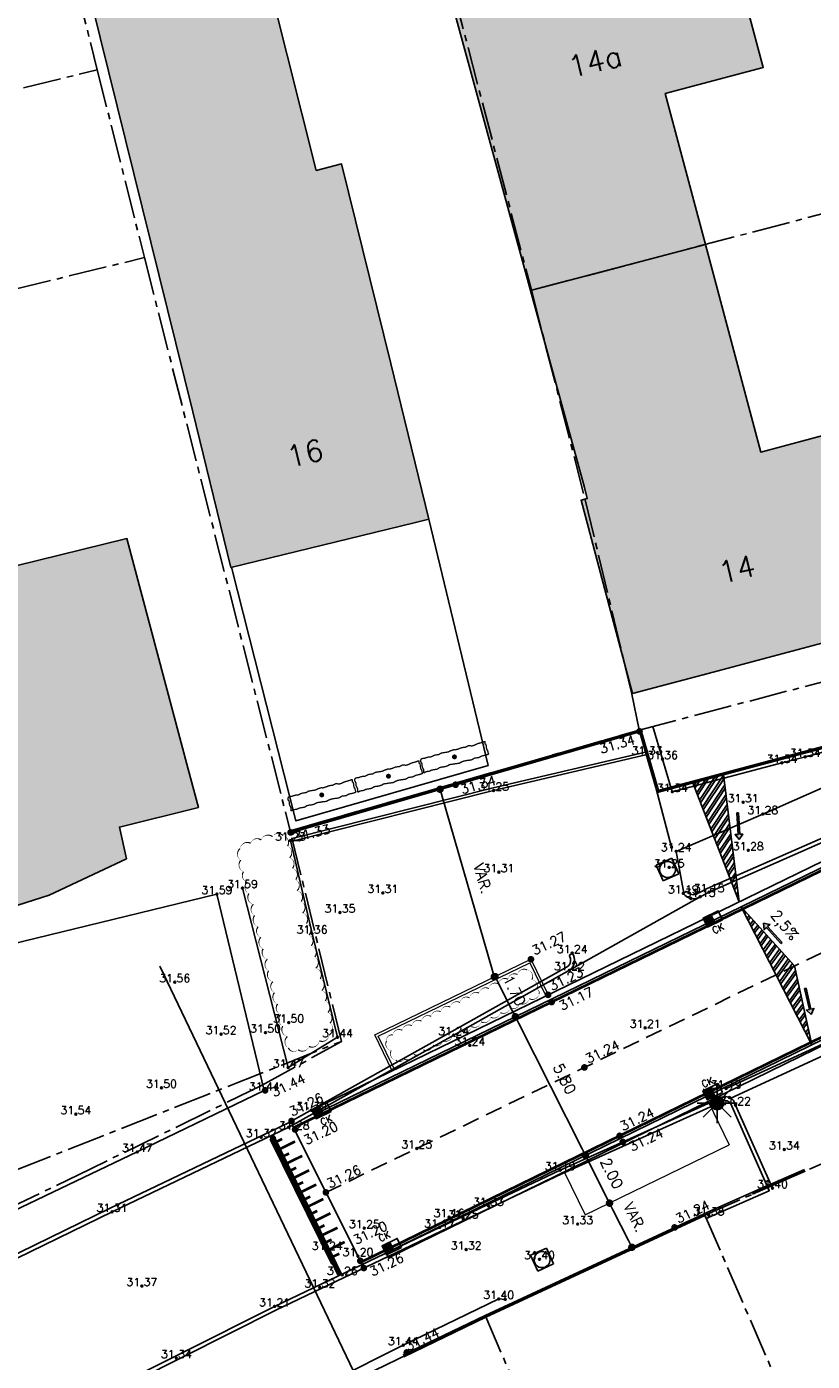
# Model space of a CAD drawing. Header units: metres. Extents: x 202952 to 203755, y 348879 to 349702.
# Tile 8 of 82: x 203085 to 203115, y 349305 to 349355. Entities that reach past the tile are written whole.
import ezdxf
from ezdxf.enums import TextEntityAlignment as Align

# ---------------------------------------------------------------- set-up
doc = ezdxf.new("R2010")
doc.units = ezdxf.units.M
for name, pattern in [('1-200 CENTER', [4.28625, 2.8575, -0.47625, 0.47625, -0.47625]), ('1-200 DASHDOT', [2.54, 1.27, -0.635, 0, -0.635]), ('1-200 HIDDEN', [0.9525, 0.635, -0.3175])]:
    doc.linetypes.add(name, pattern=pattern)
for name, color, linetype in [('PH-ALG-WERKGRENS', 3, '1-200 WERKGRENS'), ('PH-BEST-BEBOUWING', 1, 'Continuous'), ('PH-BEST-BEBOUWING-ARCERING', 254, 'Continuous'), ('PH-BEST-DREMPEL', 11, '1-200 HIDDEN'), ('PH-BEST-HUISNUMMER', 7, 'Continuous'), ('PH-BEST-KADASTRALE-GRENS', 240, '1-200 CENTER'), ('PH-BEST-LEIBOOM', 96, 'Continuous'), ('PH-BEST-MUUR-INDICATIEF INGETEKEND', 1, 'Continuous'), ('PH-INM-HEKWERK', 6, '1-200 HEKWERK'), ('PH-INM-HOOGTE', 20, 'Continuous'), ('PH-INM-HOOGTEPUNT', 20, 'Continuous'), ('PH-INM-KANTVERHARDING', 253, 'Continuous'), ('PH-NIEUW-AFWATERINGSPROFIEL', 7, 'Continuous'), ('PH-NIEUW-BAND-5-20', 115, 'Continuous'), ('PH-NIEUW-HOOGTES', 170, 'Continuous'), ('PH-NIEUW-KANTLAAG-SBS', 115, '1-200 HIDDEN'), ('PH-NIEUW-LICHTMAST-KROMMAST', 40, 'Continuous'), ('PH-NIEUW-MAATVOERING', 2, 'Continuous'), ('PH-ONTWERP-WEGAS', 2, '1-200 HIDDEN'), ('PH-RIO-KOLK', 7, 'Continuous'), ('PH-RIO-PUTRAND-AANBRENGEN', 7, 'Continuous')]:
    doc.layers.add(name, color=color, linetype=linetype)
doc.layers.add('PH-BEST-INDACTIEF INGETEKEND', color=35, linetype='1-200 DASHDOT', transparency=0.4)
doc.layers.add('PH-NIEUW-BEPLANTING- OMRANDING', color=115, linetype='Continuous', transparency=0.5)
for name, color, linetype, lineweight in [('PH-NIEUW-AFSCHEIDING PARKEERVAK MAATVOERING', 115, 'Continuous', 5), ('PH-NIEUW-OPSLUITBAND-10', 115, 'Continuous', 18), ('PH-NIEUW-OPSLUITBAND-6', 115, 'Continuous', 30)]:
    doc.layers.add(name, color=color, linetype=linetype, lineweight=lineweight)
doc.styles.add('1-200', font='romans.shx', dxfattribs={"height": 0.4})
doc.styles.add('ISO', font='ISO')
doc.styles.add('ROMANS', font='romans.shx')
doc.linetypes.add('1-200 BLOKHAAG', pattern='A,0,-0.035,[1,Gras.shx,S=5,R=0,X=0,Y=0.0025],-0.475', length=0.51)
doc.linetypes.add('1-200 HEKWERK', pattern='A,1.5,-0.4,["X",ROMANS,S=0.24,R=0,X=-0.275,Y=-0.12],-0.05', length=1.95)
doc.linetypes.add('1-200 WERKGRENS', pattern='A,1.5,-0.6,["WERK",ROMANS,S=0.24,R=0,X=-0.5,Y=-0.12],-0.45', length=2.55)
doc.dimstyles.new('BEMATING200', dxfattribs={"dimtxt": 0.4, "dimasz": 0.28, "dimexe": 0.5, "dimexo": 0.1, "dimgap": 0.4, "dimtad": 1, "dimlfac": -0.1, "dimzin": 0, "dimdsep": 46, "dimtxsty": '1-200', "dimblk": 'DOT', "dimcen": 0.09, "dimclrd": 8, "dimclre": 8, "dimclrt": 256, "dimadec": 3, "dimazin": 0, "dimtfac": 1, "dimtmove": 2, "dimatfit": 3, "dimfxl": 1, "dimtolj": 1, "dimtzin": 0, "dimarcsym": 0})

# ---------------------------------------------------------------- blocks, each defined once
blk = doc.blocks.new('Boom - leilinde')
at = {"const_width": 0.1}
blk.add_lwpolyline([(-0.48, 2.51), (-0.33, 2.47), (-0.27, 2.52), (-0.16, 2.52), (-0.01, 2.49), (0.14, 2.49), (0.21, 2.53), (0.36, 2.51), (0.45, 2.53), (0.49, 2.49), (0.5, 2.26), (0.48, 2.01), (0.54, 1.73), (0.49, 1.45), (0.56, 1.17), (0.51, 0.83), (0.49, 0.6), (0.52, 0.33), (0.56, 0.23), (0.51, -0.1), (0.5, -0.21), (0.46, -0.5), (0.51, -0.68), (0.52, -0.87), (0.48, -1.15), (0.48, -1.29), (0.53, -1.44), (0.54, -1.47), (0.51, -1.77), (0.5, -1.9), (0.53, -2.05), (0.53, -2.13), (0.5, -2.32), (0.52, -2.45), (0.54, -2.48), (0.5, -2.54), (0.32, -2.47), (0.2, -2.5), (0.01, -2.53), (-0.12, -2.48), (-0.27, -2.5), (-0.32, -2.53), (-0.41, -2.52), (-0.5, -2.46), (-0.52, -2.39), (-0.52, -2.28), (-0.5, -2.17), (-0.51, -2.03), (-0.51, -1.83), (-0.47, -1.71), (-0.5, -1.53), (-0.52, -1.4), (-0.5, -1.2), (-0.48, -1.11), (-0.54, -0.86), (-0.48, -0.35), (-0.52, -0.13), (-0.53, 0.11), (-0.49, 0.2), (-0.49, 0.35), (-0.49, 0.46), (-0.52, 0.66), (-0.5, 0.86), (-0.48, 0.97), (-0.53, 1.26), (-0.44, 1.48), (-0.44, 1.63), (-0.48, 1.87), (-0.49, 2), (-0.49, 2.31), (-0.51, 2.46)], close=True, dxfattribs=at)
at = {"const_width": 0.188}
blk.add_lwpolyline([(0, -0.09, 1), (0, 0.09, 1)], format="xyb", close=True, dxfattribs=at)
blk = doc.blocks.new('MARKER', base_point=(45, 10))
at = {"color": 0}
for radius in [0.35, 0.25]:
    blk.add_circle((45, 10), radius, dxfattribs=at)
at = {"color": 0, "style": 'ISO'}
blk.add_attdef('MARKER', (45.6, 10), '', height=0.9, dxfattribs=at)
blk = doc.blocks.new('*U124')
blk.add_hatch(color=256).paths.add_polyline_path([(0, 0.374), (-0.315, 0.374), (-0.315, 0), (0, 0)])
blk.add_line((0, 0.374), (0, 0))
blk.add_lwpolyline([(0.315, 0), (-0.315, 0), (-0.315, 0.374), (0.315, 0.374)], close=True)
at = {"style": 'ROMANS'}
blk.add_attdef('CK', (-0.223, -0.336), '', height=0.25, dxfattribs=at)
blk = doc.blocks.new('*U31')
blk.add_hatch(color=256).paths.add_polyline_path([(0, 0.374), (-0.315, 0.374), (-0.315, 0), (0, 0)])
blk.add_line((0, 0.374), (0, 0))
blk.add_lwpolyline([(0.315, 0), (-0.315, 0), (-0.315, 0.374), (0.315, 0.374)], close=True)
at = {"style": 'ROMANS'}
blk.add_attdef('CK', (-0.309, 0.527), '', height=0.25, dxfattribs=at)
blk = doc.blocks.new('*U24')
blk.add_hatch(color=256).paths.add_polyline_path([(0, 0.374), (-0.315, 0.374), (-0.315, 0), (0, 0)])
blk.add_line((0, 0.374), (0, 0))
blk.add_lwpolyline([(0.315, 0), (-0.315, 0), (-0.315, 0.374), (0.315, 0.374)], close=True)
at = {"style": 'ROMANS'}
blk.add_attdef('CK', (-0.205, -0.344), '', height=0.25, dxfattribs=at)
blk = doc.blocks.new('*U35')
blk.add_hatch(color=256).paths.add_polyline_path([(0, 0.374), (-0.315, 0.374), (-0.315, 0), (0, 0)])
blk.add_line((0, 0.374), (0, 0))
blk.add_lwpolyline([(0.315, 0), (-0.315, 0), (-0.315, 0.374), (0.315, 0.374)], close=True)
at = {"style": 'ROMANS'}
blk.add_attdef('CK', (-0.248, 0.465), '', height=0.25, dxfattribs=at)
blk = doc.blocks.new('A$C6E307431')
blk.add_hatch(color=256).paths.add_polyline_path([(0.679, 0.51, 1), (0.821, 0.99, 1)])
at = {"color": 9, "flags": 128}
for points in [[(0.573, 0.927), (0.22, 1.28)], [(0.75, 1), (0.75, 1.5)], [(0.927, 0.927), (1.28, 1.28)], [(0.5, 0.75), (0, 0.75)], [(0.573, 0.573), (0.22, 0.22)], [(0.927, 0.573), (1.28, 0.22)], [(1, 0.75), (1.5, 0.75)], [(0.75, 0.5), (0.75, 0)]]:
    blk.add_lwpolyline(points, dxfattribs=at)
at = {"color": 9}
blk.add_circle((0.75, 0.75), 0.25, dxfattribs=at)
blk = doc.blocks.new('_Dot')
at = {"color": 0, "linetype": 'ByBlock', "lineweight": -2}
blk.add_line((-0.5, 0), (-1, 0), dxfattribs=at)
at = {"color": 0, "linetype": 'ByBlock', "const_width": 0.5}
blk.add_lwpolyline([(-0.25, 0, 1), (0.25, 0, 1)], format="xyb", close=True, dxfattribs=at)
blk = doc.blocks.new('*D125')
at = {"layer": 'Defpoints', "color": 0, "transparency": 16777216}
for p in [(203103.472, 349318.364), (203106.097, 349313.168), (203106.159, 349313.199)]:
    blk.add_point(p, dxfattribs=at)
at = {"layer": 'PH-NIEUW-MAATVOERING', "color": 8, "lineweight": -2, "transparency": 16777216}
blk.add_line((203103.661, 349318.146), (203106.033, 349313.449), dxfattribs=at)
at = {"layer": 'PH-NIEUW-MAATVOERING', "color": 8, "lineweight": -2, "transparency": 16777216, "xscale": 0.28, "yscale": 0.28, "zscale": 0.28}
for p, rotation in [((203103.534, 349318.396), 116.7999864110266), ((203106.159, 349313.199), 296.7999864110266)]:
    blk.add_blockref('_Dot', p, dxfattribs=dict(at, rotation=rotation))
at = {"layer": 'PH-NIEUW-MAATVOERING', "transparency": 16777216, "insert": (203105.382, 349316.068), "char_height": 0.4, "attachment_point": 5, "rotation": 296.8, "style": '1-200'}
blk.add_mtext('\\A1;5.80', dxfattribs=at)
blk = doc.blocks.new('*D126')
at = {"layer": 'Defpoints', "color": 0, "ltscale": 0.2, "transparency": 16777216}
for p in [(203102.761, 349319.895), (203102.774, 349319.901), (203103.472, 349318.364)]:
    blk.add_point(p, dxfattribs=at)
at = {"layer": 'PH-NIEUW-MAATVOERING', "color": 8, "lineweight": -2, "ltscale": 0.2, "transparency": 16777216}
blk.add_line((203103.408, 349318.646), (203102.9, 349319.651), dxfattribs=at)
at = {"layer": 'PH-NIEUW-MAATVOERING', "color": 8, "lineweight": -2, "ltscale": 0.2, "transparency": 16777216, "xscale": 0.28, "yscale": 0.28, "zscale": 0.28}
for p, rotation in [((203102.774, 349319.901), 116.7999864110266), ((203103.534, 349318.396), 296.7999864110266)]:
    blk.add_blockref('_Dot', p, dxfattribs=dict(at, rotation=rotation))
at = {"layer": 'PH-NIEUW-MAATVOERING', "ltscale": 0.2, "transparency": 16777216, "insert": (203103.499, 349319.379), "char_height": 0.4, "attachment_point": 5, "rotation": 296.8, "style": '1-200'}
blk.add_mtext('\\A1;1.70', dxfattribs=at)
blk = doc.blocks.new('*D127')
at = {"layer": 'Defpoints', "color": 0, "ltscale": 0.2, "transparency": 16777216}
for p in [(203100.714, 349326.922), (203100.714, 349326.922), (203102.744, 349319.896)]:
    blk.add_point(p, dxfattribs=at)
at = {"layer": 'PH-NIEUW-MAATVOERING', "color": 8, "lineweight": -2, "ltscale": 0.2, "transparency": 16777216}
blk.add_line((203102.666, 349320.165), (203100.792, 349326.653), dxfattribs=at)
at = {"layer": 'PH-NIEUW-MAATVOERING', "color": 8, "lineweight": -2, "ltscale": 0.2, "transparency": 16777216, "xscale": 0.28, "yscale": 0.28, "zscale": 0.28}
for p, rotation in [((203100.714, 349326.922), 106.1137779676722), ((203102.744, 349319.896), 286.1137779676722)]:
    blk.add_blockref('_Dot', p, dxfattribs=dict(at, rotation=rotation))
at = {"layer": 'PH-NIEUW-MAATVOERING', "ltscale": 0.2, "transparency": 16777216, "insert": (203102.306, 349323.576), "char_height": 0.4, "attachment_point": 5, "rotation": 286.1138, "style": '1-200'}
blk.add_mtext('\\A1;VAR.', dxfattribs=at)
blk = doc.blocks.new('*D128')
at = {"layer": 'Defpoints', "color": 0, "ltscale": 0.2, "transparency": 16777216}
for p in [(203106.097, 349313.168), (203107.031, 349311.398), (203107.061, 349311.413)]:
    blk.add_point(p, dxfattribs=at)
at = {"layer": 'PH-NIEUW-MAATVOERING', "color": 8, "lineweight": -2, "ltscale": 0.2, "transparency": 16777216}
for p, q in [((203106.033, 349313.449), (203105.907, 349313.699)), ((203106.159, 349313.199), (203107.061, 349311.413)), ((203107.188, 349311.164), (203107.314, 349310.914))]:
    blk.add_line(p, q, dxfattribs=at)
at = {"layer": 'PH-NIEUW-MAATVOERING', "color": 8, "lineweight": -2, "ltscale": 0.2, "transparency": 16777216, "xscale": 0.28, "yscale": 0.28, "zscale": 0.28}
for p, rotation in [((203106.159, 349313.199), 296.7999864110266), ((203107.061, 349311.413), 116.7999864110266)]:
    blk.add_blockref('_Dot', p, dxfattribs=dict(at, rotation=rotation))
at = {"layer": 'PH-NIEUW-MAATVOERING', "ltscale": 0.2, "transparency": 16777216, "insert": (203107.145, 349312.53), "char_height": 0.4, "attachment_point": 5, "rotation": 296.8, "style": '1-200'}
blk.add_mtext('\\A1;2.00', dxfattribs=at)
blk = doc.blocks.new('*D129')
at = {"layer": 'Defpoints', "color": 0, "ltscale": 0.2, "transparency": 16777216}
for p in [(203107.031, 349311.398), (203107.89, 349309.753), (203107.898, 349309.757)]:
    blk.add_point(p, dxfattribs=at)
at = {"layer": 'PH-NIEUW-MAATVOERING', "color": 8, "lineweight": -2, "ltscale": 0.2, "transparency": 16777216}
blk.add_line((203107.188, 349311.164), (203107.772, 349310.007), dxfattribs=at)
at = {"layer": 'PH-NIEUW-MAATVOERING', "color": 8, "lineweight": -2, "ltscale": 0.2, "transparency": 16777216, "xscale": 0.28, "yscale": 0.28, "zscale": 0.28}
for p, rotation in [((203107.061, 349311.413), 116.7999864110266), ((203107.898, 349309.757), 296.7999864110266)]:
    blk.add_blockref('_Dot', p, dxfattribs=dict(at, rotation=rotation))
at = {"layer": 'PH-NIEUW-MAATVOERING', "ltscale": 0.2, "transparency": 16777216, "insert": (203108.002, 349310.884), "char_height": 0.4, "attachment_point": 5, "rotation": 296.8, "style": '1-200'}
blk.add_mtext('\\A1;VAR.', dxfattribs=at)
blk = doc.blocks.new('AFWATERINGSPIJL')
at = {"ltscale": 0.5}
blk.add_hatch(color=256, dxfattribs=at).paths.add_polyline_path([(-0.058, 0.239), (-0.132, 0.151), (-0.75, 0.671), (-0.789, 0.625), (-0.171, 0.105), (-0.245, 0.016), (0, 0)])
for points in [[(-0.75, 0.671), (-0.789, 0.625)], [(-0.789, 0.625), (-0.171, 0.105)], [(-0.75, 0.671), (-0.132, 0.151)], [(-0.171, 0.105), (-0.245, 0.016), (0, 0)], [(-0.132, 0.151), (-0.058, 0.239), (0, 0)]]:
    blk.add_lwpolyline(points, dxfattribs=at)
blk = doc.blocks.new('*U26')
for p, q in [((-0.325, 0.325), (-0.325, -0.325)), ((-0.325, 0.325), (0.325, 0.325)), ((0.325, 0.325), (0.325, -0.325)), ((-0.325, -0.325), (0.325, -0.325))]:
    blk.add_line(p, q)
blk.add_circle((0, 0), 0.3)

msp = doc.modelspace()

# ---------------------------------------------------------------- hatches: boundary and pattern name
at = {"layer": 'PH-BEST-BEBOUWING-ARCERING'}
for points in [[(203092.87, 349335.23), (203091.45, 349341.06), (203085.464, 349365.298), (203095.793, 349367.945), (203097.208, 349362.257), (203093.285, 349361.189), (203094.989, 349354.426), (203096.076, 349350.112), (203097.024, 349350.353), (203098.87, 349342.87), (203100.29, 349337.04), (203099.748, 349336.908)], [(203101.251, 349356.041), (203100.214, 349360.087), (203105.642, 349361.504), (203110.474, 349362.79), (203112.822, 349353.967), (203109.15, 349352.991), (203110.655, 349347.334), (203104.103, 349345.609)], [(203107.917, 349330.508), (203107.208, 349333.181), (203105.997, 349337.751), (203106.23, 349337.812), (203106.119, 349338.234), (203104.103, 349345.609), (203110.655, 349347.334), (203112.724, 349339.558), (203115.942, 349340.414), (203117.874, 349333.157), (203110.946, 349331.314), (203108.539, 349330.674)], [(203074.189, 349321.909), (203072.973, 349326.803), (203072.882, 349327.168), (203072.331, 349329.389), (203071.652, 349332.12), (203071.914, 349333.485), (203071.651, 349334.594), (203071.375, 349335.759), (203070.473, 349336.871), (203069.268, 349341.708), (203072.185, 349342.435), (203074.12, 349342.917), (203076.247, 349343.447), (203076.22, 349343.556), (203084.07, 349345.48), (203084.166, 349345.091), (203083.635, 349344.957), (203078.158, 349343.577), (203078.958, 349340.365), (203080.338, 349340.703), (203083.282, 349341.392), (203084.817, 349335.295), (203088.984, 349336.312), (203091.282, 349327.674), (203091.662, 349326.243), (203088.704, 349325.502), (203088.967, 349324.317), (203086.07, 349322.948), (203083.404, 349322.107), (203083.294, 349322.087), (203082.034, 349321.859), (203080.66, 349321.611), (203077.441, 349321.479), (203077.167, 349322.639)]]:
    msp.add_hatch(color=256, dxfattribs=at).paths.add_polyline_path(points)
at = {"layer": 'PH-NIEUW-AFWATERINGSPROFIEL', "ltscale": 0.2, "transparency": 33554687}
h = msp.add_hatch(dxfattribs=at)
h.set_pattern_fill('ANSI32', color=252, scale=0.025, angle=11.6245)
h.set_pattern_definition([(56.624536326, (74489.8124, -33790.6709), (-0.19885426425, 0.13099808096), []), (56.624536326, (74489.92235, -33790.64829), (-0.19885426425, 0.13099808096), [])])
h.paths.add_polyline_path([(203111.333, 349327.471), (203110.155, 349327.219), (203111.912, 349322.702)])
h = msp.add_hatch(dxfattribs=at)
h.set_pattern_fill('ANSI32', color=252, scale=0.025, angle=9.1775)
h.set_pattern_definition([(54.17747288, (58284.7055, -27942.24047), (-0.19307979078, 0.13936897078), []), (54.17747288, (58284.8163, -27942.22257), (-0.19307979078, 0.13936897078), [])])
h.paths.add_polyline_path([(203113.996, 349320.304), (203111.994, 349322.519), (203114.644, 349317.344)])

# ---------------------------------------------------------------- linework, layer by layer
at = {"layer": 'PH-ALG-WERKGRENS'}
msp.add_lwpolyline([(203090.218, 349320.286), (203098.841, 349302.242)], dxfattribs=at)
at = {"layer": 'PH-BEST-BEBOUWING'}
for points in [[(203092.87, 349335.23), (203091.45, 349341.06), (203085.464, 349365.298), (203095.793, 349367.945), (203097.208, 349362.257), (203093.285, 349361.189), (203094.989, 349354.426), (203096.076, 349350.112), (203097.024, 349350.353), (203098.87, 349342.87), (203100.29, 349337.04), (203099.748, 349336.908), (203092.87, 349335.23)], [(203101.251, 349356.041), (203100.214, 349360.087), (203105.642, 349361.504), (203110.474, 349362.79), (203112.822, 349353.967), (203109.15, 349352.991), (203110.655, 349347.334), (203104.103, 349345.609), (203101.251, 349356.041)], [(203107.917, 349330.508), (203107.208, 349333.181), (203105.997, 349337.751), (203106.23, 349337.812), (203106.119, 349338.234), (203104.103, 349345.609), (203110.655, 349347.334), (203112.724, 349339.558), (203115.942, 349340.414), (203117.874, 349333.157), (203110.946, 349331.314), (203108.539, 349330.674), (203107.917, 349330.508)]]:
    msp.add_lwpolyline(points, close=True, dxfattribs=at)
msp.add_lwpolyline([(203084.817, 349335.295), (203088.984, 349336.312), (203091.282, 349327.674), (203091.662, 349326.243), (203088.704, 349325.502), (203088.967, 349324.317), (203086.07, 349322.948), (203083.404, 349322.107)], dxfattribs=at)
at = {"layer": 'PH-BEST-DREMPEL', "linetype": 'Continuous', "transparency": 33554687}
for points, const_width in [([(203094.402, 349313.953), (203096.965, 349308.719)], 0.2), ([(203094.618, 349313.728), (203094.797, 349313.816)], 0.1), ([(203094.746, 349313.457), (203095.284, 349313.723)], 0.1), ([(203094.879, 349313.188), (203095.058, 349313.277)], 0.1), ([(203095.011, 349312.919), (203095.549, 349313.185)], 0.1), ([(203095.144, 349312.65), (203095.324, 349312.739)], 0.1), ([(203095.273, 349312.379), (203095.811, 349312.645)], 0.1), ([(203095.405, 349312.11), (203095.585, 349312.198)], 0.1), ([(203095.538, 349311.841), (203096.076, 349312.107)], 0.1), ([(203095.671, 349311.572), (203095.851, 349311.66)], 0.1), ([(203095.804, 349311.303), (203096.342, 349311.569)], 0.1), ([(203095.937, 349311.034), (203096.116, 349311.123)], 0.1), ([(203096.07, 349310.765), (203096.608, 349311.031)], 0.1), ([(203096.203, 349310.496), (203096.382, 349310.585)], 0.1), ([(203096.335, 349310.227), (203096.873, 349310.493)], 0.1), ([(203096.468, 349309.958), (203096.648, 349310.047)], 0.1), ([(203096.601, 349309.689), (203097.139, 349309.955)], 0.1), ([(203096.734, 349309.42), (203096.939, 349309.521)], 0.1)]:
    msp.add_lwpolyline(points, dxfattribs=dict(at, const_width=const_width))
msp.add_lwpolyline([(203094.354, 349313.809), (203096.653, 349309.128)], dxfattribs=at)
at = {"layer": 'PH-BEST-INDACTIEF INGETEKEND', "linetype": '1-200 BLOKHAAG', "flags": 128}
msp.add_lwpolyline([(203092.899, 349335.237), (203095.316, 349325.737), (203102.515, 349327.817), (203100.29, 349337.04)], dxfattribs=at)
at = {"layer": 'PH-BEST-INDACTIEF INGETEKEND'}
msp.add_lwpolyline([(203094.829, 349325.182, 0, 0.05, -0.520567), (203095.001, 349324.79, 0, 0.05, -0.520567), (203095.079, 349324.355, 0, 0.05, -0.520567), (203095.185, 349323.961, 0, 0.05, -0.520567), (203095.305, 349323.534, 0, 0.05, -0.520567), (203095.356, 349323.121, 0, 0.05, -0.520567), (203095.514, 349322.714, 0, 0.05, -0.520567), (203095.562, 349322.28, 0, 0.05, -0.520567), (203095.708, 349321.89, 0, 0.05, -0.520567), (203095.799, 349321.456, 0, 0.05, -0.520567), (203095.888, 349321.058, 0, 0.05, -0.520567), (203096.02, 349320.636, 0, 0.05, -0.520567), (203096.057, 349320.214, 0, 0.05, -0.520567), (203096.225, 349319.815, 0, 0.05, -0.520567), (203096.284, 349319.38, 0, 0.05, -0.520567), (203096.414, 349318.99, 0, 0.05, -0.520567), (203096.517, 349318.557, 0, 0.05, -0.520567), (203096.59, 349318.155, 0, 0.05, -0.520567), (203096.56, 349317.714, 0, 0.05, -0.520567), (203096.191, 349317.496, 0, 0.05, -0.520567), (203095.801, 349317.286, 0, 0.05, -0.520567), (203095.399, 349317.161, 0, 0.05, -0.520567), (203095.031, 349317.227, 0, 0.05, -0.520567), (203094.995, 349317.657, 0, 0.05, -0.520567), (203094.823, 349318.047, 0, 0.05, -0.520567), (203094.745, 349318.482, 0, 0.05, -0.520567), (203094.63, 349318.874, 0, 0.05, -0.520567), (203094.51, 349319.301, 0, 0.05, -0.520567), (203094.449, 349319.711, 0, 0.05, -0.520567), (203094.29, 349320.119, 0, 0.05, -0.520567), (203094.243, 349320.551, 0, 0.05, -0.520567), (203094.087, 349320.94, 0, 0.05, -0.520567), (203093.997, 349321.374, 0, 0.05, -0.520567), (203093.898, 349321.769, 0, 0.05, -0.520567), (203093.766, 349322.192, 0, 0.05, -0.520567), (203093.72, 349322.61, 0, 0.05, -0.520567), (203093.551, 349323.01, 0, 0.05, -0.520567), (203093.491, 349323.444, 0, 0.05, -0.520567), (203093.352, 349323.833, 0, 0.05, -0.520567), (203093.249, 349324.265, 0, 0.05, -0.520567), (203093.22, 349324.693, 0, 0.05, -0.520567), (203093.621, 349324.896, 0, 0.05, -0.520567), (203094.011, 349325.02, 0, 0.05, -0.520567), (203094.437, 349325.145, 0, 0.05, -0.520567), (203094.829, 349325.182, 0, 0.05, -0.520567)], format="xyseb", dxfattribs=at)
at = {"layer": 'PH-BEST-KADASTRALE-GRENS', "ltscale": 0.5}
for p, q in [((203091.488, 349394.122), (203104.133, 349345.617)), ((203086.048, 349361.137), (203087.874, 349353.882)), ((203068.468, 349349.092), (203087.874, 349353.882)), ((203087.874, 349353.882), (203089.637, 349346.844)), ((203104.133, 349345.617), (203117.453, 349349.124)), ((203070.167, 349342.073), (203089.637, 349346.844)), ((203089.637, 349346.844), (203095.102, 349325.363)), ((203108.169, 349329.138), (203121.76, 349332.71)), ((203095.102, 349325.363), (203108.169, 349329.138)), ((203110.632, 349310.963), (203150.424, 349328.43)), ((203097.015, 349317.469), (203095.102, 349325.363)), ((203094.025, 349315.816), (203097.015, 349317.469)), ((203094.025, 349315.816), (203087.628, 349312.703)), ((203087.628, 349312.703), (203082.725, 349310.324)), ((203102.431, 349307.147), (203110.632, 349310.963)), ((203110.632, 349310.963), (203115.065, 349300.748)), ((203084.736, 349298.642), (203102.431, 349307.147))]:
    msp.add_line(p, q, dxfattribs=at)
for points in [[(203104.133, 349345.617), (203106.152, 349337.772), (203107.88, 349330.55), (203108.169, 349329.138)], [(203076.844, 349315.917), (203078.641, 349313.64), (203080.557, 349312.399), (203082.23, 349311.984), (203083.685, 349312.322), (203084.79, 349312.638), (203097.015, 349317.469)], [(203102.431, 349307.147), (203106.273, 349298.144), (203109.257, 349286.978), (203111.875, 349287.71)]]:
    msp.add_lwpolyline(points, dxfattribs=at)
at = {"layer": 'PH-BEST-MUUR-INDICATIEF INGETEKEND'}
msp.add_lwpolyline([(203112.959, 349312.063), (203110.597, 349311.013), (203110.682, 349310.832), (203113.046, 349311.879)], close=True, dxfattribs=at)
at = {"layer": 'PH-INM-HEKWERK', "flags": 128}
msp.add_lwpolyline([(203108.678, 349329.272), (203109.414, 349326.829), (203113.521, 349327.913), (203114.408, 349328.142), (203118.547, 349329.266), (203118.025, 349331.336)], dxfattribs=at)
at = {"layer": 'PH-INM-KANTVERHARDING'}
for p, q in [((203110.724, 349323.199), (203119.032, 349326.854)), ((203110.789, 349323.064), (203119.097, 349326.719)), ((203109.948, 349323.105), (203109.825, 349323.019)), ((203110.382, 349323.024), (203110.724, 349323.199)), ((203110.457, 349322.894), (203110.789, 349323.064)), ((203105.557, 349320.138), (203110.457, 349322.894)), ((203105.663, 349320.782), (203105.544, 349320.69))]:
    msp.add_line(p, q, dxfattribs=at)
for points in [[(203111.427, 349315.707), (203119.438, 349319.398), (203125.223, 349321.948), (203133.187, 349325.349, -0.007821), (203140.523, 349328.408, -0.002791), (203146.947, 349330.9)], [(203111.6, 349315.347), (203119.602, 349319.033), (203125.383, 349321.581), (203133.345, 349324.981, -0.007822), (203140.671, 349328.036, -0.00272), (203147.092, 349330.527)]]:
    msp.add_lwpolyline(points, format="xyb", dxfattribs=at)
msp.add_lwpolyline([(203119.366, 349327.612), (203119.049, 349328.749), (203112.804, 349325.992), (203109.558, 349324.595), (203109.841, 349323.029)], dxfattribs=at)
at = {"layer": 'PH-INM-KANTVERHARDING', "flags": 128}
for points in [[(203108.455, 349328.322), (203102.697, 349326.971), (203095.167, 349325.076)], [(203109.387, 349324.754), (203108.467, 349328.221), (203102.721, 349326.874), (203095.191, 349324.979)], [(203093.309, 349323.22), (203095.024, 349316.492), (203096.871, 349317.629), (203095.918, 349321.51), (203095.109, 349324.996)], [(203095.17, 349314.33), (203097.792, 349309.115)], [(203092.428, 349299.319), (203091.273, 349302.043), (203099.336, 349306.093), (203102.91, 349307.823), (203103.154, 349307.806)]]:
    msp.add_lwpolyline(points, dxfattribs=at)
for points in [[(203075.3, 349316.959), (203076.31, 349312.975, 0.42221), (203082.434, 349310.02), (203089.372, 349313.329), (203094.125, 349315.638), (203092.355, 349322.994), (203084.609, 349321.108), (203074.904, 349318.645)], [(203094.98, 349314.396), (203101.15, 349317.842), (203105.478, 349320.266, 0.428031), (203105.544, 349320.69, 0.203866)], [(203095.045, 349314.26), (203101.223, 349317.711), (203105.557, 349320.138, 0.433409), (203105.663, 349320.782)], [(203095.045, 349314.26), (203088.425, 349311.089), (203083.319, 349308.604, -0.331369), (203076.127, 349310.108, -0.058561), (203075.226, 349311.401, -0.05452), (203074.677, 349312.762), (203073.728, 349316.613)], [(203094.98, 349314.396), (203088.36, 349311.224), (203083.255, 349308.74, -0.331307), (203076.239, 349310.208, -0.058564), (203075.358, 349311.472, -0.054429), (203074.823, 349312.8), (203073.874, 349316.649)], [(203113.166, 349311.974), (203111.782, 349315.086, 0.569831), (203111.123, 349315.312), (203105.212, 349312.648), (203100.693, 349310.504), (203094.515, 349307.545), (203087.497, 349304.015), (203081.828, 349301.135), (203078.257, 349299.355)], [(203113.028, 349311.913), (203111.638, 349315.041, 0.613809), (203111.207, 349315.185), (203105.275, 349312.512), (203100.757, 349310.368), (203094.581, 349307.411), (203087.565, 349303.881), (203081.895, 349301.001), (203078.324, 349299.221)]]:
    msp.add_lwpolyline(points, format="xyb", dxfattribs=at)
at = {"layer": 'PH-INM-KANTVERHARDING'}
for radius, end in [(0.466, 302.5064), (0.316, 303.6648)]:
    msp.add_arc((203110.206, 349323.287), radius, 215.1075, end, dxfattribs=at)
at = {"layer": 'PH-NIEUW-AFSCHEIDING PARKEERVAK MAATVOERING'}
for points in [[(203110.755, 349315.221), (203111.544, 349313.603)], [(203106.153, 349310.969), (203111.544, 349313.603)], [(203105.365, 349312.587), (203106.153, 349310.969)]]:
    msp.add_lwpolyline(points, dxfattribs=at)
at = {"layer": 'PH-NIEUW-AFWATERINGSPROFIEL', "ltscale": 0.08}
for p, q in [((203111.912, 349322.702), (203110.155, 349327.219)), ((203114.644, 349317.344), (203111.994, 349322.519)), ((203111.994, 349322.519), (203113.996, 349320.304)), ((203113.996, 349320.304), (203114.644, 349317.344))]:
    msp.add_line(p, q, dxfattribs=at)
msp.add_lwpolyline([(203111.912, 349322.702), (203111.333, 349327.471)], dxfattribs=at)
at = {"layer": 'PH-NIEUW-BAND-5-20'}
msp.add_line((203096.014, 349314.734), (203121.86, 349327.325), dxfattribs=at)
for points in [[(203095.927, 349314.914), (203121.773, 349327.505)], [(203098.692, 349309.55), (203124.384, 349322.103)], [(203098.779, 349309.369), (203124.471, 349321.923)]]:
    msp.add_lwpolyline(points, dxfattribs=at)
at = {"layer": 'PH-NIEUW-BAND-5-20', "ltscale": 0.2}
for points in [[(203095.927, 349314.914), (203096.014, 349314.734)], [(203098.692, 349309.55), (203098.779, 349309.369)]]:
    msp.add_lwpolyline(points, dxfattribs=at)
at = {"layer": 'PH-NIEUW-BEPLANTING- OMRANDING'}
msp.add_lwpolyline([(203104.413, 349319.249, 0, 0.04, -0.520567), (203104.053, 349319.075, 0, 0.04, -0.520567), (203103.692, 349318.901, 0, 0.04, -0.520567), (203103.332, 349318.727, 0, 0.04, -0.520567), (203102.972, 349318.553, 0, 0.04, -0.520567), (203102.612, 349318.379, 0, 0.04, -0.520567), (203102.252, 349318.205, 0, 0.04, -0.520567), (203101.892, 349318.031, 0, 0.04, -0.520567), (203101.532, 349317.857, 0, 0.04, -0.520567), (203101.171, 349317.683, 0, 0.04, -0.520567), (203100.811, 349317.509, 0, 0.04, -0.520567), (203100.451, 349317.335, 0, 0.04, -0.520567), (203100.091, 349317.16, 0, 0.04, -0.520567), (203099.731, 349316.986, 0, 0.04, -0.520567), (203099.371, 349316.812, 0, 0.04, -0.520567), (203099.057, 349316.772, 0, 0.04, -0.520567), (203098.883, 349317.132, 0, 0.04, -0.520567), (203098.709, 349317.492, 0, 0.04, -0.520567), (203098.936, 349317.713, 0, 0.04, -0.520567), (203099.296, 349317.887, 0, 0.04, -0.520567), (203099.656, 349318.061, 0, 0.04, -0.520567), (203100.016, 349318.235, 0, 0.04, -0.520567), (203100.376, 349318.409, 0, 0.04, -0.520567), (203100.736, 349318.583, 0, 0.04, -0.520567), (203101.096, 349318.757, 0, 0.04, -0.520567), (203101.457, 349318.931, 0, 0.04, -0.520567), (203101.817, 349319.105, 0, 0.04, -0.520567), (203102.177, 349319.279, 0, 0.04, -0.520567), (203102.537, 349319.453, 0, 0.04, -0.520567), (203102.897, 349319.627, 0, 0.04, -0.520567), (203103.257, 349319.801, 0, 0.04, -0.520567), (203103.617, 349319.976, 0, 0.04, -0.520567), (203103.978, 349320.15, 0, 0.04, -0.520567), (203104.152, 349319.789, 0, 0.04, -0.520567), (203104.326, 349319.429, 0, 0.04, -0.520567)], format="xyseb", close=True, dxfattribs=at)
at = {"layer": 'PH-NIEUW-HOOGTES', "const_width": 0.125}
for points in [[(203108.143, 349329.136, 1), (203108.228, 349329.045, 1)], [(203101.251, 349327.135, 1), (203101.336, 349327.044, 1)], [(203095.073, 349325.35, 1), (203095.159, 349325.259, 1)], [(203104.074, 349320.596, 1), (203104.16, 349320.505, 1)], [(203104.718, 349319.264, 1), (203104.804, 349319.172, 1)], [(203104.849, 349318.993, 1), (203104.934, 349318.902, 1)], [(203106.078, 349316.543, 1), (203106.164, 349316.452, 1)], [(203095.107, 349314.536, 1), (203095.192, 349314.445, 1)], [(203107.397, 349313.981, 1), (203107.483, 349313.89, 1)], [(203107.516, 349313.751, 1), (203107.601, 349313.66, 1)], [(203096.392, 349311.861, 1), (203096.477, 349311.77, 1)], [(203109.454, 349310.547, 1), (203109.54, 349310.455, 1)], [(203097.68, 349309.297, 1), (203097.766, 349309.206, 1)], [(203097.814, 349309.025, 1), (203097.9, 349308.934, 1)], [(203099.424, 349305.864, 1), (203099.509, 349305.773, 1)]]:
    msp.add_lwpolyline(points, format="xyb", close=True, dxfattribs=at)
for points, elevation in [([(203094.118, 349315.683, 1), (203094.203, 349315.592, 1)], 31.44), ([(203095.242, 349314.218, 1), (203095.327, 349314.126, 1)], 31.278)]:
    msp.add_lwpolyline(points, format="xyb", close=True, dxfattribs=dict(at, elevation=elevation))
at = {"layer": 'PH-NIEUW-KANTLAAG-SBS', "ltscale": 0.75, "const_width": 0.1, "flags": 128}
for points in [[(203095.219, 349314.236), (203121.903, 349327.235, -0.072502), (203172.996, 349343.347)], [(203097.746, 349309.198), (203124.34, 349322.193, -0.072502), (203173.892, 349337.819)]]:
    msp.add_lwpolyline(points, format="xyb", dxfattribs=at)
at = {"layer": 'PH-NIEUW-OPSLUITBAND-10'}
for points in [[(203098.918, 349316.371), (203098.265, 349317.722), (203104.117, 349320.55), (203104.761, 349319.218)], [(203099.008, 349316.415), (203098.398, 349317.675), (203104.071, 349320.417), (203104.675, 349319.176)]]:
    msp.add_lwpolyline(points, dxfattribs=at)
at = {"layer": 'PH-NIEUW-OPSLUITBAND-6'}
for p, q in [((203095.102, 349325.363), (203108.169, 349329.138)), ((203095.116, 349325.305), (203108.186, 349329.08))]:
    msp.add_line(p, q, dxfattribs=at)
for points in [[(203108.169, 349329.138), (203108.845, 349326.807), (203118.82, 349329.468), (203117.874, 349333.157)], [(203108.227, 349329.155), (203108.886, 349326.88), (203118.747, 349329.51), (203117.816, 349333.142)], [(203112.396, 349311.813), (203114.366, 349312.676)], [(203112.42, 349311.758), (203114.39, 349312.621)], [(203099.333, 349305.724), (203102.405, 349307.201), (203110.607, 349311.018)], [(203099.359, 349305.67), (203102.431, 349307.147), (203110.632, 349310.963)]]:
    msp.add_lwpolyline(points, dxfattribs=at)
at = {"layer": 'PH-ONTWERP-WEGAS', "color": 2}
msp.add_line((203096.434, 349311.815), (203123.122, 349324.714), dxfattribs=at)

# ---------------------------------------------------------------- block references
at = {"layer": 'PH-BEST-LEIBOOM', "color": 2, "xscale": 0.5, "yscale": 0.5, "zscale": 0.5, "rotation": 285.5020550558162}
for p in [(203101.251, 349328.134), (203098.78, 349327.41), (203096.281, 349326.708)]:
    msp.add_blockref('Boom - leilinde', p, dxfattribs=at)
at = {"layer": 'PH-INM-HOOGTEPUNT', "xscale": 0.1, "yscale": 0.1, "zscale": 0.1}
for p in [(203108.467, 349328.22, 31.327), (203109.045, 349328.052, 31.362), (203114.392, 349328.134, 31.344), (203113.521, 349327.913, 31.344), (203102.721, 349326.874, 31.245), (203109.414, 349326.829, 31.336), (203112.066, 349326.432, 31.312), (203112.804, 349325.992, 31.276), (203095.109, 349324.996, 31.225), (203109.387, 349324.754, 31.237), (203109.558, 349324.595, 31.24), (203112.259, 349324.633, 31.28), (203109.298, 349323.994, 31.254), (203102.918, 349323.814, 31.307), (203092.355, 349322.994, 31.589), (203093.309, 349323.22, 31.592), (203098.57, 349323.036, 31.313), (203109.825, 349323.019, 31.19), (203110.789, 349323.064, 31.148), (203110.107, 349322.831, 31.17), (203110.457, 349322.894, 31.152), (203096.964, 349322.302, 31.354), (203095.918, 349321.51, 31.36), (203105.663, 349320.782, 31.242), (203105.557, 349320.138, 31.217), (203105.751, 349320.443, 31.246), (203090.774, 349319.691, 31.562), (203095.043, 349318.177, 31.501), (203108.397, 349317.983, 31.21), (203092.51, 349317.744, 31.517), (203094.174, 349317.801, 31.502), (203096.871, 349317.629, 31.435), (203101.223, 349317.711, 31.244), (203101.83, 349317.324, 31.242), (203095.024, 349316.492, 31.465), (203090.277, 349315.733, 31.502), (203094.125, 349315.638, 31.44), (203111.427, 349315.707, 31.194), (203111.123, 349315.312, 31.176), (203111.551, 349315.373, 31.166), (203111.782, 349315.086, 31.217), (203087.07, 349314.745, 31.542), (203095.896, 349314.893, 31.387), (203095.045, 349314.26, 31.276), (203095.249, 349314.172, 31.278), (203094.015, 349313.881, 31.319), (203099.841, 349313.462, 31.249), (203089.372, 349313.329, 31.465), (203113.609, 349313.423, 31.336), (203105.212, 349312.648, 31.193), (203113.166, 349311.974, 31.402), (203088.425, 349311.089, 31.314), (203102.526, 349311.306, 31.329), (203097.875, 349310.475, 31.247), (203100.693, 349310.504, 31.173), (203101.05, 349310.889, 31.164), (203101.575, 349310.84, 31.247), (203105.868, 349310.629, 31.326), (203110.785, 349310.955, 31.38), (203096.488, 349309.66, 31.243), (203101.691, 349309.672, 31.318), (203097.638, 349309.429, 31.198), (203104.439, 349309.309, 31.396), (203097.052, 349308.727, 31.255), (203089.544, 349308.306, 31.365), (203096.209, 349308.255, 31.32), (203094.515, 349307.545, 31.214), (203102.91, 349307.823, 31.401), (203103.154, 349307.806, 31.417), (203099.336, 349306.093, 31.444), (203090.834, 349305.605, 31.338)]:
    msp.add_blockref('MARKER', p, dxfattribs=at)
at = {"layer": 'PH-NIEUW-AFWATERINGSPROFIEL', "rotation": 313.5092577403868}
msp.add_blockref('AFWATERINGSPIJL', (203111.919, 349325.034), dxfattribs=at)
at = {"layer": 'PH-NIEUW-AFWATERINGSPROFIEL', "xscale": -1}
for p, rotation in [((203112.826, 349321.906), 272.2240583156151), ((203114.62, 349318.484), 62.5993327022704)]:
    msp.add_blockref('AFWATERINGSPIJL', p, dxfattribs=dict(at, rotation=rotation))
at = {"layer": 'PH-NIEUW-LICHTMAST-KROMMAST', "color": 2}
msp.add_blockref('A$C6E307431', (203110.343, 349314.413), dxfattribs=at)
at = {"layer": 'PH-RIO-KOLK'}
for name, p, rotation in [('*U24', (203111.015, 349321.891), 25.79602649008), ('*U35', (203111.008, 349315.42), 25.73896699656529), ('*U124', (203096.355, 349314.71), 25.79602649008), ('*U31', (203098.99, 349309.615), 25.79602649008)]:
    msp.add_blockref(name, p, dxfattribs=dict(at, rotation=rotation)).add_auto_attribs({'CK': 'CK'})
at = {"layer": 'PH-RIO-PUTRAND-AANBRENGEN'}
for p, rotation in [((203109.234, 349323.914), 23.8560876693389), ((203104.534, 349309.295), 24.26003867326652)]:
    msp.add_blockref('*U26', p, dxfattribs=dict(at, rotation=rotation))

# ---------------------------------------------------------------- texts
at = {"layer": 'PH-BEST-HUISNUMMER', "style": 'ROMANS'}
for s, p in [('14a', (203106.518, 349354.2)), ('16', (203095.655, 349339.512)), ('14', (203111.833, 349335.172))]:
    msp.add_text(s, height=0.8, rotation=13.5, dxfattribs=at).set_placement(p, align=Align.MIDDLE_CENTER)
at = {"layer": 'PH-INM-HOOGTE', "style": 'ROMANS'}
for s, p in [('31.33', (203108.467, 349328.22)), ('31.36', (203109.045, 349328.052)), ('31.34', (203113.521, 349327.913)), ('31.34', (203114.392, 349328.134)), ('31.25', (203102.721, 349326.874)), ('31.34', (203109.414, 349326.829)), ('31.31', (203112.066, 349326.432)), ('31.28', (203112.804, 349325.992)), ('31.23', (203095.109, 349324.996)), ('31.24', (203109.558, 349324.595)), ('31.28', (203112.259, 349324.633)), ('31.31', (203102.918, 349323.814)), ('31.25', (203109.298, 349323.994)), ('31.59', (203093.309, 349323.22)), ('31.59', (203092.355, 349322.994)), ('31.31', (203098.57, 349323.036)), ('31.19', (203109.825, 349323.019)), ('31.15', (203110.457, 349322.894)), ('31.15', (203110.789, 349323.064)), ('31.35', (203096.964, 349322.302)), ('31.36', (203095.918, 349321.51)), ('31.24', (203105.663, 349320.782)), ('31.56', (203090.774, 349319.691)), ('31.22', (203105.557, 349320.138)), ('31.52', (203092.51, 349317.744)), ('31.50', (203094.174, 349317.801)), ('31.50', (203095.043, 349318.177)), ('31.24', (203101.223, 349317.711)), ('31.21', (203108.397, 349317.983)), ('31.44', (203096.871, 349317.629)), ('31.24', (203101.83, 349317.324)), ('31.47', (203095.024, 349316.492)), ('31.50', (203090.277, 349315.733)), ('31.19', (203111.427, 349315.707)), ('31.44', (203094.125, 349315.638)), ('31.54', (203087.07, 349314.745)), ('31.39', (203095.896, 349314.893)), ('31.22', (203111.782, 349315.086)), ('31.32', (203094.015, 349313.881)), ('31.28', (203095.249, 349314.172)), ('31.47', (203089.372, 349313.329)), ('31.25', (203099.841, 349313.462)), ('31.34', (203113.609, 349313.423)), ('31.19', (203105.212, 349312.648)), ('31.40', (203113.166, 349311.974)), ('31.33', (203102.526, 349311.306)), ('31.31', (203088.425, 349311.089)), ('31.16', (203101.05, 349310.889)), ('31.25', (203101.575, 349310.84)), ('31.38', (203110.785, 349310.955)), ('31.25', (203097.875, 349310.475)), ('31.17', (203100.693, 349310.504)), ('31.33', (203105.868, 349310.629)), ('31.24', (203096.488, 349309.66)), ('31.20', (203097.638, 349309.429)), ('31.32', (203101.691, 349309.672)), ('31.40', (203104.439, 349309.309)), ('31.26', (203097.052, 349308.727)), ('31.37', (203089.544, 349308.306)), ('31.32', (203096.209, 349308.255)), ('31.40', (203102.91, 349307.823)), ('31.21', (203094.515, 349307.545)), ('31.44', (203099.336, 349306.093)), ('31.34', (203090.834, 349305.605))]:
    msp.add_text(s, height=0.3, dxfattribs=at).set_placement(p, align=Align.CENTER)
at = {"layer": 'PH-NIEUW-AFWATERINGSPROFIEL', "ltscale": 0.08, "insert": (203112.973, 349322.115), "char_height": 0.4, "width": 2.08929, "attachment_point": 7, "rotation": 309.9305, "style": 'ROMANS'}
msp.add_mtext('2,5%', dxfattribs=at)
at = {"layer": 'PH-NIEUW-HOOGTES', "style": 'ROMANS'}
for s, rotation, p in [('31.34', 16.1138, (203106.749, 349328.254, 31.327)), ('31.34', 16.1138, (203101.538, 349326.734)), ('31.33', 14.1275, (203095.315, 349324.952)), ('31.27', 25.796, (203104.258, 349320.693)), ('31.23', 25.796, (203104.902, 349319.361)), ('31.17', 25.796, (203105.275, 349318.62)), ('31.24', 25.796, (203106.262, 349316.64)), ('31.44', 25.796, (203094.493, 349315.376, 31.44)), ('31.26', 25.796, (203095.166, 349314.655)), ('31.24', 25.796, (203107.562, 349314.108)), ('31.20', 25.796, (203095.713, 349313.586, 31.278)), ('31.24', 25.796, (203107.897, 349313.343)), ('31.26', 25.796, (203096.575, 349311.958)), ('31.24', 25.796, (203109.637, 349310.644)), ('31.20', 25.796, (203097.566, 349309.849)), ('31.26', 25.796, (203098.176, 349308.66)), ('31.44', 25.796, (203099.512, 349305.862))]:
    msp.add_text(s, height=0.35, rotation=rotation, dxfattribs=at).set_placement(p)

# ---------------------------------------------------------------- dimensions: what is measured, and where the dimension line sits
at = {"layer": 'PH-NIEUW-MAATVOERING', "color": 2, "ltscale": 0.2}
dim = msp.add_aligned_dim(p1=(203102.744, 349319.896), p2=(203100.714, 349326.922), distance=0, text='VAR.', dimstyle='BEMATING200', override={"dimse1": 1, "dimse2": 1}, dxfattribs=at)
dim.commit()
dim.dimension.update_dxf_attribs({"geometry": '*D127', "text_midpoint": (203102.306, 349323.576)})
for base, p1, p2, text, picture, middle in [((203102.774, 349319.901), (203103.472, 349318.364), (203102.761, 349319.895), '1.70', '*D126', (203103.499, 349319.379)), ((203107.898, 349309.757), (203107.031, 349311.398), (203107.89, 349309.753), 'VAR.', '*D129', (203108.002, 349310.884))]:
    dim = msp.add_linear_dim(base=base, p1=p1, p2=p2, angle=116.8, text=text, dimstyle='BEMATING200', override={"dimse1": 1, "dimse2": 1}, dxfattribs=at)
    dim.commit()
    dim.dimension.update_dxf_attribs({"geometry": picture, "text_midpoint": middle, "dimtype": 128})
at = {"layer": 'PH-NIEUW-MAATVOERING'}
dim = msp.add_aligned_dim(p1=(203103.472, 349318.364), p2=(203106.097, 349313.168), distance=0.07, text='5.80', dimstyle='BEMATING200', override={"dimse1": 1, "dimse2": 1}, dxfattribs=at)
dim.commit()
dim.dimension.update_dxf_attribs({"geometry": '*D125', "text_midpoint": (203105.382, 349316.068)})
at = {"layer": 'PH-NIEUW-MAATVOERING', "color": 2, "ltscale": 0.2}
dim = msp.add_linear_dim(base=(203107.061, 349311.413), p1=(203106.097, 349313.168), p2=(203107.031, 349311.398), angle=116.8, dimstyle='BEMATING200', override={"dimse1": 1, "dimse2": 1}, dxfattribs=at)
dim.commit()
dim.dimension.update_dxf_attribs({"geometry": '*D128', "text_midpoint": (203107.145, 349312.53), "dimtype": 128})

doc.saveas('drawing.dxf')
